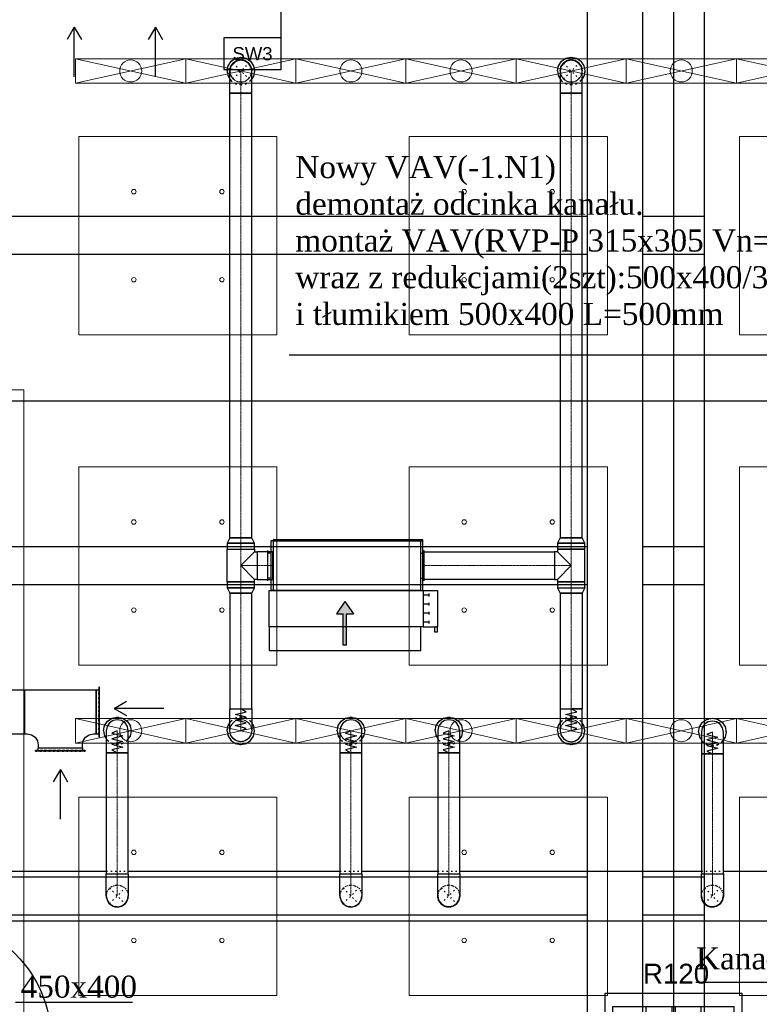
# Model space of a CAD drawing. Header units: centimetres. Extents: x -228435 to 46820, y -89367 to 152985.
# Tile 202 of 256: x -52476 to -45760, y 65520 to 74462. Entities that reach past the tile are written whole.
import ezdxf

# ---------------------------------------------------------------- set-up
doc = ezdxf.new("R2010")
doc.units = ezdxf.units.CM
doc.header["$LTSCALE"] = 50
for name, pattern in [('CADVENT_CENTERLINE', [9.9, 7.4, -1, 0.5, -1]), ('CADVENT_HIDDEN', [0.8, 0.25, -0.55]), ('Kondygnacja  -0_5$0$HIDDEN', [9.525, 6.35, -3.175]), ('Kondygnacja  -0_5$0$HIDDEN2', [4.7625, 3.175, -1.5875]), ('Osie rzutów$0$DASHDOT2', [12.7, 6.35, -3.175, 0, -3.175])]:
    doc.linetypes.add(name, pattern=pattern)
for name, color, linetype in [('01-103-Went PP_poziom-0_5$0$L_Nawiew', 250, 'Continuous'), ('bgde-nawiewDETAILS', 1, 'Continuous'), ('bgde-nawiewEXP', 250, 'Continuous'), ('bgde-nawiewHIDDEN', 250, 'Continuous'), ('bgde-wywiewEXP', 250, 'Continuous'), ('bgde-wywiewHIDDEN', 250, 'Continuous'), ('bgde-wywiewSOL', 5, 'Continuous'), ('bgde_AJ_strzałki', 7, 'Continuous'), ('IS_zmiany 2024', 3, 'Continuous'), ('Kondygnacja  -0_5$0$ARCH_INFO_ODPORNOŚĆ OGNIOWA', 8, 'Continuous'), ('Kondygnacja  -0_5$0$ARCH_INFO_OPISY_PRZEGRODY', 8, 'Continuous'), ('Kondygnacja  -0_5$0$ARCH_KONSTR_POWYŻEJ RZUTU', 8, 'Kondygnacja  -0_5$0$HIDDEN'), ('Kondygnacja  -0_5$0$ARCH_KONSTR_POWYŻEJ RZUTU_IST', 8, 'Kondygnacja  -0_5$0$HIDDEN2'), ('Kondygnacja  -0_5$0$ARCH_KONSTRUKCJA_NIEWIDOCZNA', 8, 'Continuous'), ('Kondygnacja  -0_5$0$ARCH_OKŁADZINA', 8, 'Continuous'), ('Kondygnacja  -0_5$0$ARCH_SŁUPY', 8, 'Continuous'), ('Osie rzutów$0$ARCH_INFO_OSIE_IST', 8, 'Osie rzutów$0$DASHDOT2'), ('Osie rzutów$0$ARCH_INFO_OSIE_OPISY_IST', 8, 'Continuous')]:
    doc.layers.add(name, color=color, linetype=linetype)
for name, color, linetype, lineweight in [('bgde-nawiewCEN', 7, 'Continuous', 13), ('bgde_nawiewnik', 11, 'Continuous', 5), ('Kondygnacja  -0_5$0$ARCH_WIDOK', 8, 'Continuous', 13), ('SU Lampy kwadratowe  -05$0$ARCH_SUFITY_PODWIESZANE', 8, 'Continuous', 9)]:
    doc.layers.add(name, color=color, linetype=linetype, lineweight=lineweight)
doc.styles.add('Kondygnacja  -0_5$0$Arial', font='ARIAL.TTF')
pattern_1 = [(45, (-1133.3117, -3177.9858), (-0.6735192, 0.6735192), [])]

# ---------------------------------------------------------------- blocks, each defined once
blk = doc.blocks.new('Osie rzutów')
at = {"layer": 'Osie rzutów$0$ARCH_INFO_OSIE_IST', "ltscale": 10}
for p, q in [((7460, 12510), (7460, 4623.26)), ((4436.04, 11600), (13655, 11600))]:
    blk.add_line(p, q, dxfattribs=at)
blk = doc.blocks.new('SU Lampy kwadratowe  -05$0$moduł sufitu')
at = {"layer": 'SU Lampy kwadratowe  -05$0$ARCH_SUFITY_PODWIESZANE'}
for points in [[(60, -60), (240, -60), (240, -240), (60, -240)], [(360, -60), (540, -60), (540, -240), (360, -240)], [(60, -360), (240, -360), (240, -540), (60, -540)], [(360, -360), (540, -360), (540, -540), (360, -540)]]:
    blk.add_lwpolyline(points, close=True, dxfattribs=at)
for centre in [(110, -110), (190, -110), (410, -110), (490, -110), (110, -190), (190, -190), (410, -190), (490, -190), (110, -410), (190, -410), (410, -410), (490, -410), (110, -490), (190, -490), (410, -490), (490, -490)]:
    blk.add_circle(centre, 2, dxfattribs=at)
blk = doc.blocks.new('SU Lampy kwadratowe  -05')
at = {"layer": 'SU Lampy kwadratowe  -05$0$ARCH_SUFITY_PODWIESZANE'}
for points in [[(6920, 11840), (7100, 11840), (7100, 11660), (6920, 11660)], [(7220, 11840), (7400, 11840), (7400, 11660), (7220, 11660)], [(7520, 11840), (7700, 11840), (7700, 11660), (7520, 11660)], [(6920, 11540), (7100, 11540), (7100, 11360), (6920, 11360)], [(7220, 11540), (7400, 11540), (7400, 11360), (7220, 11360)], [(6920, 11240), (7100, 11240), (7100, 11060), (6920, 11060)], [(7220, 11240), (7400, 11240), (7400, 11060), (7220, 11060)]]:
    blk.add_lwpolyline(points, close=True, dxfattribs=at)
for centre in [(6970, 11790), (7050, 11790), (7270, 11790), (7350, 11790), (6970, 11710), (7050, 11710), (7270, 11710), (7350, 11710), (6970, 11490), (7050, 11490), (7270, 11490), (7350, 11490), (6970, 11410), (7050, 11410), (7270, 11410), (7350, 11410), (6970, 11190), (7050, 11190), (7270, 11190), (7350, 11190), (6970, 11110), (7050, 11110), (7270, 11110), (7350, 11110)]:
    blk.add_circle(centre, 2, dxfattribs=at)
blk.add_blockref('SU Lampy kwadratowe  -05$0$moduł sufitu', (7460, 11600), dxfattribs=at)
blk = doc.blocks.new('Kondygnacja  -0_5$0$słup_prostokąt')
at = {"layer": 'Kondygnacja  -0_5$0$ARCH_SŁUPY', "lineweight": 40}
h = blk.add_hatch(dxfattribs=at)
h.set_pattern_fill('ANSI31', color=256, scale=0.3, style=0)
h.set_pattern_definition(pattern_1)
h.paths.add_polyline_path([(36, 34), (39, 34), (39, 84), (36, 84)])
h = blk.add_hatch(dxfattribs=at)
h.set_pattern_fill('ANSI31', color=256, scale=0.3, style=0)
h.set_pattern_definition(pattern_1)
h.paths.add_polyline_path([(89, 80), (89, 83), (39, 83), (39, 80)])
h = blk.add_hatch(dxfattribs=at)
h.set_pattern_fill('ANSI31', color=256, scale=0.3, style=0)
h.set_pattern_definition(pattern_1)
h.paths.add_polyline_path([(89, 34), (92, 34), (92, 84), (89, 84)])
h = blk.add_hatch(dxfattribs=at)
h.set_pattern_fill('ANSI31', color=256, scale=0.3, style=0)
h.set_pattern_definition(pattern_1)
h.paths.add_polyline_path([(89, 57.5), (89, 60.5), (39, 60.5), (39, 57.5)])
h = blk.add_hatch(dxfattribs=at)
h.set_pattern_fill('ANSI31', color=256, scale=0.3, style=0)
h.set_pattern_definition(pattern_1)
h.paths.add_polyline_path([(89, 35), (89, 38), (39, 38), (39, 35)])
at = {"layer": 'Kondygnacja  -0_5$0$ARCH_KONSTRUKCJA_NIEWIDOCZNA'}
blk.add_lwpolyline([(119, 109), (119, 9), (9, 9), (9, 109)], close=True, dxfattribs=at)
for points in [[(36, 109), (36, 84)], [(39, 109), (39, 84)], [(62.5, 109), (62.5, 83)], [(65.5, 109), (65.5, 83)], [(89, 109), (89, 84)], [(92, 109), (92, 84)], [(9, 83), (36, 83)], [(92, 83), (119, 83)], [(9, 80), (36, 80)], [(92, 80), (119, 80)], [(9, 60.5), (36, 60.5)], [(9, 57.5), (36, 57.5)], [(92, 60.5), (119, 60.5)], [(92, 57.5), (119, 57.5)], [(9, 38), (36, 38)], [(92, 38), (119, 38)], [(9, 35), (36, 35)], [(36, 34), (36, 9)], [(39, 34), (39, 9)], [(62.5, 35), (62.5, 9)], [(65.49, 35), (65.49, 9)], [(89, 34), (89, 9)], [(92, 35), (119, 35)], [(92, 34), (92, 9)]]:
    blk.add_lwpolyline(points, dxfattribs=at)
at = {"layer": 'Kondygnacja  -0_5$0$ARCH_OKŁADZINA'}
blk.add_lwpolyline([(2, 121), (126, 121), (126, -3), (2, -3)], close=True, dxfattribs=at)
at = {"layer": 'Kondygnacja  -0_5$0$ARCH_SŁUPY', "lineweight": 40}
for p, q in [((39, 60.5), (89, 60.5)), ((89, 57.5), (39, 57.5))]:
    blk.add_line(p, q, dxfattribs=at)
at = {"layer": 'Kondygnacja  -0_5$0$ARCH_SŁUPY', "lineweight": 30, "const_width": 3}
blk.add_lwpolyline([(2, 94.5), (126, 94.5), (126, 23.5), (2, 23.5)], close=True, dxfattribs=at)
at = {"layer": 'Kondygnacja  -0_5$0$ARCH_SŁUPY', "lineweight": 40}
for points in [[(36, 84), (39, 84), (39, 34), (36, 34)], [(89, 84), (92, 84), (92, 34), (89, 34)]]:
    blk.add_lwpolyline(points, close=True, dxfattribs=at)
for points in [[(89, 83), (39, 83)], [(39, 80), (89, 80)], [(89, 38), (39, 38)], [(39, 35), (89, 35)]]:
    blk.add_lwpolyline(points, dxfattribs=at)
blk = doc.blocks.new('Kondygnacja  -0_5$0$konstrukcja istniejąca -0.5')
at = {"layer": 'Kondygnacja  -0_5$0$ARCH_KONSTR_POWYŻEJ RZUTU_IST', "ltscale": 10}
blk.add_line((7432, 12175), (7432, 11025), dxfattribs=at)
for points in [[(7382, 11025), (7382, 12175)], [(7488, 12175), (7488, 11025)], [(7382, 11732.89), (6338.46, 11732.89), (6338.46, 11767.89), (7382, 11767.89)], [(7432, 11767.89), (7488, 11767.89)], [(7488, 11732.89), (7432, 11732.89)], [(7382, 11432.89), (6338.46, 11432.89), (6338.46, 11467.89), (7382, 11467.89)], [(7432, 11467.89), (7488, 11467.89)], [(7488, 11432.89), (7432, 11432.89)], [(7382, 11132.89), (6338.46, 11132.89), (6338.46, 11167.89), (7382, 11167.89)], [(7432, 11167.89), (7488, 11167.89)], [(7488, 11132.89), (7432, 11132.89)]]:
    blk.add_lwpolyline(points, dxfattribs=at)
blk = doc.blocks.new('A$C066D7839')
at = {"layer": 'bgde_nawiewnik'}
for p, q in [((-50, -11.15), (-50, 11.15)), ((-50, 11.15), (50, 11.15)), ((-50, -11.15), (50, 11.15)), ((50, -11.15), (-50, 11.15)), ((50, 11.15), (50, -11.15)), ((50, -11.15), (-50, -11.15))]:
    blk.add_line(p, q, dxfattribs=at)
blk.add_circle((0, 0), 10, dxfattribs=at)
blk = doc.blocks.new('A$C5B3E7367')
at = {"layer": '01-103-Went PP_poziom-0_5$0$L_Nawiew'}
h = blk.add_hatch(color=256, dxfattribs=at)
h.paths.add_polyline_path([(215, 704), (215, 674), (331.7, 674), (331.7, 612.1), (445.9, 689), (331.7, 765.9), (331.7, 704)])
h.paths.add_polyline_path([(48.3, 704), (48.3, 674), (215, 674), (215, 704)])
for p, q in [((215, 1525), (165, 1525)), ((165, 1525), (165, 1505)), ((215, 1400), (215, 1530)), ((545, 1530), (215, 1530)), ((215, 1530), (215, 1515)), ((545, 1400), (545, 1530)), ((165, 1505), (215, 1505)), ((243.8, 1452), (268.8, 1452)), ((256.2, 1452), (256.2, 1400)), ((326.2, 1452), (351.2, 1452)), ((338.8, 1452), (338.8, 1400)), ((408.8, 1452), (433.8, 1452)), ((421.2, 1452), (421.2, 1400)), ((491.2, 1452), (516.2, 1452)), ((503.8, 1452), (503.8, 1400)), ((0, 1378), (215, 1378)), ((0, 0), (0, 1378)), ((545, 1400), (215, 1400)), ((215, 1400), (215, 1378)), ((215, 1378), (215, 0)), ((545, 0), (545, 1400)), ((445.9, 689), (331.7, 765.9)), ((331.7, 704), (331.7, 765.9)), ((48.3, 704), (331.7, 704)), ((48.3, 704), (48.3, 674)), ((48.3, 674), (331.7, 674)), ((445.9, 689), (331.7, 612.1)), ((331.7, 612.1), (331.7, 674)), ((215, 0), (0, 0)), ((215, 0), (545, 0))]:
    blk.add_line(p, q, dxfattribs=at)
blk = doc.blocks.new('A$C53CA46B8')
at = {"layer": 'bgde-wywiewSOL'}
for p, q in [((200.4, 481.1), (-249.6, 481.1)), ((-249.6, 481.1), (-249.6, -878.9)), ((112.9, 511.1), (-162.1, 511.1)), ((-137.1, 481.1), (-137.1, 511.1)), ((87.9, 481.1), (87.9, 511.1)), ((200.4, 481.1), (200.4, -878.9)), ((200.4, -878.9), (-249.6, -878.9)), ((-137.1, -878.9), (-137.1, -908.9)), ((87.9, -878.9), (87.9, -908.9)), ((112.9, -908.9), (-162.1, -908.9))]:
    blk.add_line(p, q, dxfattribs=at)
at = {"layer": '01-103-Went PP_poziom-0_5$0$L_Nawiew'}
blk.add_blockref('A$C5B3E7367', (-794.6, -893.9), dxfattribs=at)
blk = doc.blocks.new('strzałki2')
at = {"layer": 'bgde_AJ_strzałki'}
for p, q in [((0, 686.6), (-64.9, 574.6, 1393)), ((0, 236.6), (0, 686.6)), ((0, 686.6), (64.9, 574.6, 1393))]:
    blk.add_line(p, q, dxfattribs=at)

msp = doc.modelspace()

# ---------------------------------------------------------------- linework, layer by layer
at = {"layer": 'bgde-nawiewCEN', "linetype": 'CADVENT_CENTERLINE', "ltscale": 0.06}
for p, q in [((-50468.407, 73796.017), (-50468.407, 73996.017)), ((-47468.407, 73796.017), (-47468.407, 73996.017)), ((-50468.407, 69755.022), (-50468.407, 73796.017)), ((-47468.407, 69755.022), (-47468.407, 73796.017)), ((-50468.407, 69652.022), (-50468.407, 69755.022)), ((-47468.407, 69652.022), (-47468.407, 69755.022)), ((-50468.407, 69652.022), (-50468.407, 69504.022)), ((-47468.407, 69652.022), (-47468.407, 69504.022)), ((-50468.407, 69504.022), (-50468.407, 69356.022)), ((-50318.407, 69504.022), (-50468.407, 69504.022)), ((-50318.407, 69504.022), (-50178.407, 69504.022)), ((-50174.407, 69504.022), (-50178.407, 69504.022)), ((-48814.407, 69504.022), (-48810.407, 69504.022)), ((-47618.407, 69504.022), (-48810.407, 69504.022)), ((-47618.407, 69504.022), (-47468.407, 69504.022)), ((-47468.407, 69504.022), (-47468.407, 69356.022)), ((-50468.407, 69356.022), (-50468.407, 69253.022)), ((-47468.407, 69356.022), (-47468.407, 69253.022)), ((-50468.407, 69253.022), (-50468.407, 68203.935)), ((-47468.407, 69253.022), (-47468.407, 68203.935)), ((-50468.407, 68203.935), (-50468.407, 68185.239)), ((-50468.407, 68185.239), (-50468.407, 68134.128)), ((-47468.407, 68203.935), (-47468.407, 68185.239)), ((-47468.407, 68185.239), (-47468.407, 68134.128)), ((-50468.407, 68134.128), (-50468.407, 68106.335)), ((-50468.407, 68106.335), (-50468.407, 68082.809)), ((-50468.407, 68082.809), (-50468.407, 68063.194)), ((-50468.407, 68063.194), (-50468.407, 68047.135)), ((-47468.407, 68134.128), (-47468.407, 68106.335)), ((-47468.407, 68106.335), (-47468.407, 68082.809)), ((-47468.407, 68082.809), (-47468.407, 68063.194)), ((-47468.407, 68063.194), (-47468.407, 68047.135)), ((-51590.031, 68003.485), (-51590.031, 68003.959)), ((-51590.031, 68002.359), (-51590.031, 68003.485)), ((-51590.031, 68000.166), (-51590.031, 68002.359)), ((-51590.031, 67996.552), (-51590.031, 68000.166)), ((-51590.031, 67991.159), (-51590.031, 67996.552)), ((-51590.031, 67983.633), (-51590.031, 67991.159)), ((-51590.031, 67973.618), (-51590.031, 67983.633)), ((-51590.031, 67960.759), (-51590.031, 67973.618)), ((-51590.031, 67944.7), (-51590.031, 67960.759)), ((-50468.407, 68047.135), (-50468.407, 68034.276)), ((-50468.407, 68034.276), (-50468.407, 68024.261)), ((-50468.407, 68024.261), (-50468.407, 68016.735)), ((-50468.407, 68016.735), (-50468.407, 68011.342)), ((-50468.407, 68011.342), (-50468.407, 68007.728)), ((-50468.407, 68007.728), (-50468.407, 68005.535)), ((-50468.407, 68005.535), (-50468.407, 68004.409)), ((-50468.407, 68004.409), (-50468.407, 68003.935)), ((-49468.407, 68003.485), (-49468.407, 68003.959)), ((-49468.407, 68002.359), (-49468.407, 68003.485)), ((-49468.407, 68000.166), (-49468.407, 68002.359)), ((-49468.407, 67996.552), (-49468.407, 68000.166)), ((-49468.407, 67991.159), (-49468.407, 67996.552)), ((-49468.407, 67983.633), (-49468.407, 67991.159)), ((-49468.407, 67973.618), (-49468.407, 67983.633)), ((-49468.407, 67960.759), (-49468.407, 67973.618)), ((-49468.407, 67944.7), (-49468.407, 67960.759)), ((-48579.651, 68003.485), (-48579.651, 68003.959)), ((-48579.651, 68002.359), (-48579.651, 68003.485)), ((-48579.651, 68000.166), (-48579.651, 68002.359)), ((-48579.651, 67996.552), (-48579.651, 68000.166)), ((-48579.651, 67991.159), (-48579.651, 67996.552)), ((-48579.651, 67983.633), (-48579.651, 67991.159)), ((-48579.651, 67973.618), (-48579.651, 67983.633)), ((-48579.651, 67960.759), (-48579.651, 67973.618)), ((-48579.651, 67944.7), (-48579.651, 67960.759)), ((-47468.407, 68047.135), (-47468.407, 68034.276)), ((-47468.407, 68034.276), (-47468.407, 68024.261)), ((-47468.407, 68024.261), (-47468.407, 68016.735)), ((-47468.407, 68016.735), (-47468.407, 68011.342)), ((-47468.407, 68011.342), (-47468.407, 68007.728)), ((-47468.407, 68007.728), (-47468.407, 68005.535)), ((-47468.407, 68005.535), (-47468.407, 68004.409)), ((-47468.407, 68004.409), (-47468.407, 68003.935)), ((-46186.383, 67992.045), (-46186.383, 67992.518)), ((-46186.383, 67990.923), (-46186.383, 67992.045)), ((-46186.383, 67988.737), (-46186.383, 67990.923)), ((-46186.383, 67985.134), (-46186.383, 67988.737)), ((-46186.383, 67979.758), (-46186.383, 67985.134)), ((-46186.383, 67972.256), (-46186.383, 67979.758)), ((-46186.383, 67962.273), (-46186.383, 67972.256)), ((-46186.383, 67949.454), (-46186.383, 67962.273)), ((-51590.031, 67925.085), (-51590.031, 67944.7)), ((-51590.031, 67901.559), (-51590.031, 67925.085)), ((-51590.031, 67873.766), (-51590.031, 67901.559)), ((-51590.031, 67822.655), (-51590.031, 67873.766)), ((-49468.407, 67925.085), (-49468.407, 67944.7)), ((-49468.407, 67901.559), (-49468.407, 67925.085)), ((-49468.407, 67873.766), (-49468.407, 67901.559)), ((-49468.407, 67822.655), (-49468.407, 67873.766)), ((-48579.651, 67925.085), (-48579.651, 67944.7)), ((-48579.651, 67901.559), (-48579.651, 67925.085)), ((-48579.651, 67873.766), (-48579.651, 67901.559)), ((-48579.651, 67822.655), (-48579.651, 67873.766)), ((-46186.383, 67933.446), (-46186.383, 67949.454)), ((-46186.383, 67913.893), (-46186.383, 67933.446)), ((-46186.383, 67890.441), (-46186.383, 67913.893)), ((-46186.383, 67862.736), (-46186.383, 67890.441)), ((-51590.031, 67803.959), (-51590.031, 67822.655)), ((-51590.031, 67803.959), (-51590.031, 66703.992)), ((-49468.407, 67803.959), (-49468.407, 67822.655)), ((-49468.407, 67803.959), (-49468.407, 66703.992)), ((-48579.651, 67803.959), (-48579.651, 67822.655)), ((-48579.651, 67803.959), (-48579.651, 66703.992)), ((-46186.383, 67811.786), (-46186.383, 67862.736)), ((-46186.383, 67793.149), (-46186.383, 67811.786)), ((-46186.383, 67793.149), (-46186.383, 66703.992)), ((-51590.031, 66703.992), (-51590.031, 66503.992)), ((-49468.407, 66703.992), (-49468.407, 66503.992)), ((-48579.651, 66703.992), (-48579.651, 66503.992)), ((-46186.383, 66703.992), (-46186.383, 66503.992))]:
    msp.add_line(p, q, dxfattribs=at)
at = {"layer": 'bgde-nawiewDETAILS', "linetype": 'CADVENT_HIDDEN'}
for p, q in [((-50539.118, 73925.307), (-50397.697, 74066.728)), ((-50539.118, 74066.728), (-50397.697, 73925.307)), ((-47539.118, 73925.307), (-47397.697, 74066.728)), ((-47539.118, 74066.728), (-47397.697, 73925.307)), ((-51660.742, 66433.282), (-51519.321, 66574.703)), ((-51660.742, 66574.703), (-51519.321, 66433.282)), ((-49539.118, 66433.282), (-49397.697, 66574.703)), ((-49539.118, 66574.703), (-49397.697, 66433.282)), ((-48650.362, 66433.282), (-48508.94, 66574.703)), ((-48650.362, 66574.703), (-48508.94, 66433.282)), ((-46257.094, 66433.282), (-46115.673, 66574.703)), ((-46257.094, 66574.703), (-46115.673, 66433.282))]:
    msp.add_line(p, q, dxfattribs=at)
at = {"layer": 'bgde-nawiewEXP', "linetype": 'Continuous'}
for points in [[(-50593.407, 73996.017), (-50583.892, 74043.853), (-50556.796, 74084.406), (-50516.243, 74111.502), (-50468.407, 74121.017), (-50420.572, 74111.502), (-50380.019, 74084.406), (-50352.922, 74043.853), (-50343.407, 73996.017), (-50352.922, 73948.182), (-50368.407, 73925.007)], [(-50568.407, 69755.023), (-50368.407, 69755.023), (-50368.407, 73796.017), (-50568.407, 73796.017), (-50568.407, 73996.017), (-50560.795, 74034.286), (-50539.118, 74066.728), (-50506.676, 74088.405), (-50468.407, 74096.017), (-50430.139, 74088.405), (-50397.697, 74066.728), (-50376.019, 74034.286), (-50368.407, 73996.017), (-50376.019, 74034.286), (-50397.697, 74066.728), (-50430.139, 74088.405), (-50468.407, 74096.017), (-50506.676, 74088.405), (-50539.118, 74066.728), (-50560.795, 74034.286), (-50568.407, 73996.017)], [(-47593.407, 73996.017), (-47583.892, 74043.853), (-47556.796, 74084.406), (-47516.243, 74111.502), (-47468.407, 74121.017), (-47420.572, 74111.502), (-47380.019, 74084.406), (-47352.922, 74043.853), (-47343.407, 73996.017), (-47352.922, 73948.182), (-47368.407, 73925.007)], [(-47568.407, 73996.017), (-47560.795, 74034.286), (-47539.118, 74066.728), (-47506.676, 74088.405), (-47468.407, 74096.017), (-47430.139, 74088.405), (-47397.697, 74066.728), (-47376.019, 74034.286), (-47368.407, 73996.017)], [(-50593.407, 73996.017), (-50583.892, 73948.182), (-50568.407, 73925.007)], [(-50568.407, 69755.023), (-50568.407, 73796.017), (-50368.407, 73796.017), (-50368.407, 73996.017)], [(-47593.407, 73996.017), (-47583.892, 73948.182), (-47568.407, 73925.007)], [(-50593.407, 69356.022), (-50593.407, 69652.022), (-50343.407, 69652.022), (-50343.407, 69629.022)], [(-50593.407, 69356.022), (-50343.407, 69356.022), (-50343.407, 69379.022), (-50468.407, 69504.022), (-50343.407, 69629.022), (-50318.407, 69629.022), (-50318.407, 69379.022), (-50343.407, 69379.022)], [(-50178.407, 69379.022), (-50178.407, 69629.022), (-50174.407, 69629.022)], [(-48814.407, 69379.022), (-48810.407, 69379.022), (-48810.407, 69629.022), (-48814.407, 69629.022)], [(-47593.407, 69379.022), (-47468.407, 69504.022), (-47593.407, 69629.022)], [(-50178.407, 69379.022), (-50174.407, 69379.022)], [(-47593.407, 69301.179), (-47568.407, 69253.022), (-47568.407, 68003.935), (-47560.795, 67965.667), (-47539.118, 67933.224), (-47506.676, 67911.547), (-47468.407, 67903.935), (-47430.139, 67911.547), (-47397.697, 67933.224), (-47376.019, 67965.667), (-47368.407, 68003.935), (-47368.407, 68203.935), (-47376.019, 68203.935), (-47376.019, 68203.935), (-47430.139, 68203.935)], [(-47593.407, 69301.179), (-47343.407, 69301.179), (-47368.407, 69253.022), (-47368.407, 69253.022), (-47568.407, 69253.022), (-47568.407, 69253.022), (-47368.407, 69253.022), (-47368.407, 68203.935), (-47376.019, 68203.935)], [(-47568.407, 68203.935), (-47368.407, 68203.935)], [(-47568.407, 68203.935), (-47430.139, 68203.935)], [(-47430.139, 68203.935), (-47468.407, 68203.935)], [(-47430.139, 68203.935), (-47397.697, 68203.935)], [(-51715.031, 68003.959), (-51705.516, 68051.794), (-51678.42, 68092.347), (-51637.867, 68119.444), (-51590.031, 68128.959), (-51542.196, 68119.444), (-51501.643, 68092.347), (-51474.546, 68051.794), (-51465.031, 68003.959), (-51474.546, 67956.123), (-51490.031, 67932.949)], [(-50593.407, 68003.935), (-50583.892, 67956.1), (-50556.796, 67915.547), (-50516.243, 67888.45), (-50468.407, 67878.935), (-50420.572, 67888.45), (-50380.019, 67915.547), (-50352.922, 67956.1), (-50343.407, 68003.935), (-50352.922, 68051.77), (-50368.407, 68074.945)], [(-50593.407, 68003.935), (-50583.892, 68051.77), (-50568.407, 68074.945)], [(-49593.407, 68003.959), (-49583.892, 68051.794), (-49556.796, 68092.347), (-49516.243, 68119.444), (-49468.407, 68128.959), (-49420.572, 68119.444), (-49380.019, 68092.347), (-49352.922, 68051.794), (-49343.407, 68003.959), (-49352.922, 67956.123), (-49368.407, 67932.949)], [(-48704.651, 68003.959), (-48695.136, 68051.794), (-48668.039, 68092.347), (-48627.486, 68119.444), (-48579.651, 68128.959), (-48531.816, 68119.444), (-48491.263, 68092.347), (-48464.166, 68051.794), (-48454.651, 68003.959), (-48464.166, 67956.123), (-48479.651, 67932.949)], [(-47593.407, 68003.935), (-47583.892, 67956.1), (-47556.796, 67915.547), (-47516.243, 67888.45), (-47468.407, 67878.935), (-47420.572, 67888.45), (-47380.019, 67915.547), (-47352.922, 67956.1), (-47343.407, 68003.935), (-47352.922, 68051.77), (-47368.407, 68074.945)], [(-47593.407, 68003.935), (-47583.892, 68051.77), (-47568.407, 68074.945)], [(-46311.383, 67992.518), (-46301.868, 68040.353), (-46274.772, 68080.906), (-46234.219, 68108.003), (-46186.383, 68117.518), (-46138.548, 68108.003), (-46097.995, 68080.906), (-46070.898, 68040.353), (-46061.383, 67992.518), (-46070.898, 67944.683), (-46086.383, 67921.508)], [(-51715.031, 68003.959), (-51705.516, 67956.123), (-51690.031, 67932.949)], [(-49593.407, 68003.959), (-49583.892, 67956.123), (-49568.407, 67932.949)], [(-48704.651, 68003.959), (-48695.136, 67956.123), (-48679.651, 67932.949)], [(-46311.383, 67992.518), (-46301.868, 67944.683), (-46286.383, 67921.508)], [(-51690.031, 66503.992), (-51690.031, 66703.992), (-51490.031, 66703.992), (-51490.031, 67803.959), (-51690.031, 67803.959), (-51690.031, 66703.992), (-51490.031, 66703.992), (-51490.031, 66503.992), (-51493.197, 66488.08)], [(-49568.407, 66503.992), (-49568.407, 66703.992), (-49368.407, 66703.992), (-49368.407, 67803.959), (-49568.407, 67803.959), (-49568.407, 66703.992), (-49368.407, 66703.992), (-49368.407, 66503.992), (-49371.729, 66487.292)], [(-52848.662, 66278.992), (-52848.662, 66728.992), (-51690.031, 66728.992)], [(-52848.662, 66278.992), (-42183.356, 66278.992), (-42183.356, 66728.992), (-41783.356, 66603.992), (-41783.356, 66503.992), (-42183.356, 66728.992), (-43368.407, 66728.992)], [(-51490.031, 66728.992), (-49568.407, 66728.992)], [(-49368.407, 66728.992), (-48679.651, 66728.992)], [(-48479.651, 66728.992), (-46286.383, 66728.992)], [(-46086.383, 66728.992), (-44568.407, 66728.992)], [(-51690.031, 66503.992), (-51682.419, 66465.724), (-51674.887, 66454.451)], [(-51690.031, 66503.992), (-51682.419, 66465.724), (-51660.742, 66433.282), (-51669.756, 66446.772)], [(-51688.397, 66485.99), (-51688.19, 66499.546)], [(-51688.397, 66485.99), (-51674.02, 66449.717), (-51662.725, 66438.07)], [(-51519.321, 66433.282), (-51497.643, 66465.724), (-51490.031, 66503.992)], [(-51519.321, 66433.282), (-51497.643, 66465.724), (-51494.998, 66479.021)], [(-51517.479, 66437.728), (-51507.746, 66447.167), (-51492.264, 66482.982), (-51492.015, 66499.204)], [(-49568.407, 66503.992), (-49560.795, 66465.724), (-49553.674, 66455.067)], [(-49568.407, 66503.992), (-49560.795, 66465.724), (-49539.118, 66433.282), (-49548.578, 66447.44)], [(-49566.929, 66486.861), (-49566.619, 66499.675)], [(-49566.929, 66486.861), (-49552.874, 66450.463), (-49541.128, 66438.135)], [(-49397.697, 66433.282), (-49376.019, 66465.724), (-49368.407, 66503.992)], [(-49397.697, 66433.282), (-49376.019, 66465.724), (-49373.519, 66478.295)], [(-49395.908, 66437.599), (-49386.628, 66446.44), (-49370.829, 66482.117), (-49370.418, 66499.139)], [(-48679.651, 66503.992), (-48672.039, 66465.724), (-48664.509, 66454.454)], [(-48678.018, 66485.994), (-48677.809, 66499.547)], [(-48678.018, 66485.994), (-48663.643, 66449.721), (-48652.345, 66438.07)], [(-48659.378, 66446.775), (-48650.362, 66433.282), (-48617.919, 66411.604), (-48604.626, 66408.96)], [(-48522.434, 66424.266), (-48508.94, 66433.282), (-48487.263, 66465.724), (-48484.619, 66479.018)], [(-48507.099, 66437.727), (-48497.368, 66447.163), (-48481.884, 66482.977), (-48481.635, 66499.204)], [(-48482.817, 66488.076), (-48479.651, 66503.992)], [(-46286.383, 66503.992), (-46278.771, 66465.724), (-46271.695, 66455.133)], [(-46284.921, 66486.956), (-46284.601, 66499.69)], [(-46284.921, 66486.956), (-46270.901, 66450.544), (-46259.107, 66438.141)], [(-46266.603, 66447.513), (-46257.094, 66433.282), (-46224.652, 66411.604), (-46212.159, 66409.119)], [(-46129.904, 66423.773), (-46115.673, 66433.282), (-46093.995, 66465.724), (-46091.51, 66478.217)], [(-46113.89, 66437.584), (-46104.66, 66446.362), (-46088.826, 66482.023), (-46088.396, 66499.133)], [(-46089.722, 66487.205), (-46086.383, 66503.992)], [(-51660.742, 66433.282), (-51628.3, 66411.604), (-51615.002, 66408.959)], [(-51660.742, 66433.282), (-51628.3, 66411.604), (-51590.031, 66403.992), (-51605.944, 66407.158)], [(-51656.296, 66431.44), (-51646.857, 66421.707), (-51611.042, 66406.225), (-51594.82, 66405.976)], [(-51590.031, 66403.992), (-51551.763, 66411.604), (-51519.321, 66433.282), (-51532.811, 66424.268)], [(-51590.031, 66403.992), (-51551.763, 66411.604), (-51540.49, 66419.137)], [(-51585.585, 66405.834), (-51572.029, 66405.626), (-51535.756, 66420.003), (-51524.109, 66431.298)], [(-49539.118, 66433.282), (-49506.676, 66411.604), (-49468.407, 66403.992), (-49485.108, 66407.314)], [(-49539.118, 66433.282), (-49506.676, 66411.604), (-49494.105, 66409.104)], [(-49534.801, 66431.493), (-49525.959, 66422.214), (-49490.283, 66406.414), (-49473.26, 66406.003)], [(-49468.407, 66403.992), (-49430.139, 66411.604), (-49397.697, 66433.282), (-49411.855, 66423.822)], [(-49468.407, 66403.992), (-49430.139, 66411.604), (-49419.482, 66418.725)], [(-49464.09, 66405.781), (-49451.276, 66405.471), (-49414.878, 66419.526), (-49402.55, 66431.271)], [(-48645.916, 66431.44), (-48636.48, 66421.71), (-48600.666, 66406.225), (-48584.44, 66405.976)], [(-48595.567, 66407.158), (-48579.651, 66403.992), (-48541.383, 66411.604), (-48530.113, 66419.135)], [(-48575.205, 66405.834), (-48561.653, 66405.625), (-48525.379, 66420.001), (-48513.729, 66431.298)], [(-46252.791, 66431.499), (-46244.014, 66422.269), (-46208.353, 66406.435), (-46191.242, 66406.005)], [(-46203.17, 66407.331), (-46186.383, 66403.992), (-46148.115, 66411.604), (-46137.524, 66418.681)], [(-46182.081, 66405.775), (-46169.347, 66405.454), (-46132.935, 66419.475), (-46120.532, 66431.269)]]:
    msp.add_lwpolyline(points, dxfattribs=at)
for points in [[(-47568.407, 73796.017), (-47368.407, 73796.017), (-47368.407, 73996.017), (-47376.019, 74034.286), (-47397.697, 74066.728), (-47430.139, 74088.405), (-47468.407, 74096.017), (-47506.676, 74088.405), (-47539.118, 74066.728), (-47560.795, 74034.286), (-47568.407, 73996.017), (-47568.407, 73835.035)], [(-47568.407, 69755.023), (-47368.407, 69755.023), (-47368.407, 73796.017), (-47568.407, 73796.017)], [(-50593.407, 69706.865), (-50343.407, 69706.865), (-50368.407, 69755.022), (-50568.407, 69755.022)], [(-47593.407, 69706.865), (-47343.407, 69706.865), (-47368.407, 69755.022), (-47568.407, 69755.022)], [(-50593.407, 69652.023), (-50343.407, 69652.023), (-50343.407, 69706.865), (-50593.407, 69706.865)], [(-50174.407, 69729.022), (-48814.407, 69729.022), (-48814.407, 69739.022), (-50174.407, 69739.022)], [(-50174.407, 69278.004), (-48814.407, 69278.004), (-48814.407, 69729.022), (-50174.407, 69729.022)], [(-47593.407, 69652.023), (-47343.407, 69652.023), (-47343.407, 69706.865), (-47593.407, 69706.865)], [(-50318.407, 69379.022), (-50178.407, 69379.022), (-50178.407, 69629.022), (-50318.407, 69629.022), (-50318.407, 69388.537)], [(-48810.407, 69379.022), (-48810.407, 69629.022), (-47618.407, 69629.022), (-47618.407, 69379.022)], [(-47618.407, 69379.022), (-47593.407, 69379.022), (-47593.407, 69356.022), (-47343.407, 69356.022), (-47343.407, 69652.022), (-47593.407, 69652.022), (-47593.407, 69629.022), (-47618.407, 69629.022), (-47618.407, 69388.537)], [(-50593.407, 69301.18), (-50343.407, 69301.18), (-50343.407, 69356.022), (-50593.407, 69356.022)], [(-47593.407, 69301.18), (-47343.407, 69301.18), (-47343.407, 69356.022), (-47593.407, 69356.022)], [(-50593.407, 69301.179), (-50568.407, 69253.022), (-50368.407, 69253.022), (-50343.407, 69301.179), (-50583.892, 69301.179)], [(-50568.407, 68203.935), (-50368.407, 68203.935), (-50368.407, 69253.022), (-50568.407, 69253.022)], [(-50568.407, 68004.409), (-50568.407, 68203.935), (-50368.407, 68203.935), (-50368.407, 68003.935), (-50376.019, 67965.667), (-50397.697, 67933.224), (-50430.139, 67911.547), (-50468.407, 67903.935), (-50506.676, 67911.547), (-50539.118, 67933.224), (-50560.795, 67965.667), (-50568.407, 68003.935)], [(-51690.031, 67803.959), (-51490.031, 67803.959), (-51490.031, 68003.959), (-51497.643, 68042.227), (-51519.321, 68074.67), (-51551.763, 68096.347), (-51590.031, 68103.959), (-51628.3, 68096.347), (-51660.742, 68074.67), (-51682.419, 68042.227), (-51690.031, 68003.959), (-51690.031, 67822.655)], [(-49568.407, 67996.552), (-49568.407, 67803.959), (-49368.407, 67803.959), (-49368.407, 68003.959), (-49376.019, 68042.227), (-49397.697, 68074.67), (-49430.139, 68096.347), (-49468.407, 68103.959), (-49506.676, 68096.347), (-49539.118, 68074.67), (-49560.795, 68042.227), (-49568.407, 68003.959), (-49568.407, 68000.166)], [(-48679.651, 67803.959), (-48479.651, 67803.959), (-48479.651, 68003.959), (-48487.263, 68042.227), (-48508.94, 68074.67), (-48541.383, 68096.347), (-48579.651, 68103.959), (-48617.919, 68096.347), (-48650.362, 68074.67), (-48672.039, 68042.227), (-48679.651, 68003.959), (-48679.651, 67822.655)], [(-46286.383, 67862.736), (-46286.383, 67793.149), (-46086.383, 67793.149), (-46086.383, 67992.518), (-46093.995, 68030.786), (-46115.673, 68063.229), (-46148.115, 68084.906), (-46186.383, 68092.518), (-46224.652, 68084.906), (-46257.094, 68063.229), (-46278.771, 68030.786), (-46286.383, 67992.518), (-46286.383, 67890.441)], [(-48679.651, 66703.992), (-48479.651, 66703.992), (-48479.651, 67803.959), (-48679.651, 67803.959)], [(-46286.383, 66703.992), (-46086.383, 66703.992), (-46086.383, 67793.149), (-46286.383, 67793.149)], [(-48679.651, 66503.992), (-48679.651, 66703.992), (-48479.651, 66703.992), (-48479.651, 66503.992), (-48487.263, 66465.724), (-48508.94, 66433.282), (-48541.383, 66411.604), (-48579.651, 66403.992), (-48617.919, 66411.604), (-48650.362, 66433.282), (-48672.039, 66465.724)], [(-46286.383, 66503.992), (-46286.383, 66703.992), (-46086.383, 66703.992), (-46086.383, 66503.992), (-46093.995, 66465.724), (-46115.673, 66433.282), (-46148.115, 66411.604), (-46186.383, 66403.992), (-46224.652, 66411.604), (-46257.094, 66433.282), (-46278.771, 66465.724)]]:
    msp.add_lwpolyline(points, close=True, dxfattribs=at)
at = {"layer": 'bgde-nawiewEXP'}
for points in [[(-50468.407, 68003.935), (-50418.407, 68025.233), (-50518.407, 68050.595), (-50418.407, 68075.815), (-50518.407, 68101.1), (-50418.407, 68126.635), (-50518.407, 68151.994), (-50418.407, 68177.453), (-50468.407, 68203.935)], [(-47468.407, 68003.935), (-47418.407, 68025.233), (-47518.407, 68050.595), (-47418.407, 68075.815), (-47518.407, 68101.1), (-47418.407, 68126.635), (-47518.407, 68151.994), (-47418.407, 68177.453), (-47468.407, 68203.935)], [(-51590.031, 68003.959), (-51640.031, 67982.661), (-51540.031, 67957.299), (-51640.031, 67932.079), (-51540.031, 67906.794), (-51640.031, 67881.259), (-51540.031, 67855.9), (-51640.031, 67830.441), (-51590.031, 67803.959)], [(-49468.407, 68003.959), (-49518.407, 67982.661), (-49418.407, 67957.299), (-49518.407, 67932.079), (-49418.407, 67906.794), (-49518.407, 67881.259), (-49418.407, 67855.9), (-49518.407, 67830.441), (-49468.407, 67803.959)], [(-48579.651, 68003.959), (-48629.651, 67982.661), (-48529.651, 67957.299), (-48629.651, 67932.079), (-48529.651, 67906.794), (-48629.651, 67881.259), (-48529.651, 67855.9), (-48629.651, 67830.441), (-48579.651, 67803.959)], [(-46186.383, 67992.518), (-46236.383, 67971.287), (-46136.383, 67946.006), (-46236.383, 67920.865), (-46136.383, 67895.66), (-46236.383, 67870.205), (-46136.383, 67844.926), (-46236.383, 67819.548), (-46186.383, 67793.149)]]:
    msp.add_lwpolyline(points, dxfattribs=at)
at = {"layer": 'bgde-nawiewHIDDEN', "linetype": 'CADVENT_HIDDEN'}
for points in [[(-50593.407, 73996.017), (-50583.892, 74043.853), (-50556.796, 74084.406), (-50516.243, 74111.502), (-50468.407, 74121.017), (-50420.572, 74111.502), (-50380.019, 74084.406), (-50352.922, 74043.853), (-50343.407, 73996.017), (-50352.922, 73948.182), (-50380.019, 73907.629), (-50420.572, 73880.532), (-50468.407, 73871.017), (-50516.243, 73880.532), (-50556.796, 73907.629), (-50516.243, 73880.532), (-50468.407, 73871.017), (-50420.572, 73880.532), (-50380.019, 73907.629), (-50368.407, 73925.007)], [(-47593.407, 73996.017), (-47583.892, 74043.853), (-47556.796, 74084.406), (-47516.243, 74111.502), (-47468.407, 74121.017), (-47420.572, 74111.502), (-47380.019, 74084.406), (-47352.922, 74043.853), (-47343.407, 73996.017), (-47352.922, 73948.182), (-47380.019, 73907.629), (-47420.572, 73880.532), (-47468.407, 73871.017), (-47516.243, 73880.532), (-47556.796, 73907.629), (-47516.243, 73880.532), (-47468.407, 73871.017), (-47420.572, 73880.532), (-47380.019, 73907.629), (-47368.407, 73925.007)], [(-50593.407, 73996.017), (-50583.892, 73948.182), (-50556.796, 73907.629), (-50568.407, 73925.007)], [(-50568.407, 73996.017), (-50560.795, 73957.749), (-50539.118, 73925.307), (-50506.676, 73903.629), (-50468.407, 73896.017), (-50430.139, 73903.629), (-50397.697, 73925.307), (-50376.019, 73957.749), (-50368.407, 73996.017)], [(-47593.407, 73996.017), (-47583.892, 73948.182), (-47556.796, 73907.629), (-47568.407, 73925.007)], [(-47568.407, 73996.017), (-47560.795, 73957.749), (-47539.118, 73925.307), (-47506.676, 73903.629), (-47468.407, 73896.017), (-47430.139, 73903.629), (-47397.697, 73925.307), (-47376.019, 73957.749), (-47368.407, 73996.017)], [(-50174.407, 69379.022), (-50174.407, 69629.022)], [(-48814.407, 69379.022), (-48814.407, 69629.022)], [(-51715.031, 68003.959), (-51705.516, 68051.794), (-51678.42, 68092.347), (-51637.867, 68119.444), (-51590.031, 68128.959), (-51542.196, 68119.444), (-51501.643, 68092.347), (-51474.546, 68051.794), (-51465.031, 68003.959), (-51474.546, 67956.123), (-51501.643, 67915.571), (-51542.196, 67888.474), (-51590.031, 67878.959), (-51637.867, 67888.474), (-51678.42, 67915.571), (-51690.031, 67932.949)], [(-50593.407, 68003.935), (-50583.892, 67956.1), (-50556.796, 67915.547), (-50516.243, 67888.45), (-50468.407, 67878.935), (-50420.572, 67888.45), (-50380.019, 67915.547), (-50352.922, 67956.1), (-50343.407, 68003.935), (-50352.922, 68051.77), (-50380.019, 68092.323), (-50420.572, 68119.42), (-50468.407, 68128.935), (-50516.243, 68119.42), (-50556.796, 68092.323), (-50568.407, 68074.945)], [(-50593.407, 68003.935), (-50583.892, 68051.77), (-50556.796, 68092.323), (-50516.243, 68119.42), (-50468.407, 68128.935), (-50420.572, 68119.42), (-50380.019, 68092.323), (-50368.407, 68074.945)], [(-49593.407, 68003.959), (-49583.892, 68051.794), (-49556.796, 68092.347), (-49516.243, 68119.444), (-49468.407, 68128.959), (-49420.572, 68119.444), (-49380.019, 68092.347), (-49352.922, 68051.794), (-49343.407, 68003.959), (-49352.922, 67956.123), (-49380.019, 67915.571), (-49420.572, 67888.474), (-49468.407, 67878.959), (-49516.243, 67888.474), (-49556.796, 67915.571), (-49568.407, 67932.949)], [(-48704.651, 68003.959), (-48695.136, 68051.794), (-48668.039, 68092.347), (-48627.486, 68119.444), (-48579.651, 68128.959), (-48531.816, 68119.444), (-48491.263, 68092.347), (-48464.166, 68051.794), (-48454.651, 68003.959), (-48464.166, 67956.123), (-48491.263, 67915.571), (-48531.816, 67888.474), (-48579.651, 67878.959), (-48627.486, 67888.474), (-48668.039, 67915.571), (-48679.651, 67932.949)], [(-47593.407, 68003.935), (-47583.892, 67956.1), (-47556.796, 67915.547), (-47516.243, 67888.45), (-47468.407, 67878.935), (-47420.572, 67888.45), (-47380.019, 67915.547), (-47352.922, 67956.1), (-47343.407, 68003.935), (-47352.922, 68051.77), (-47380.019, 68092.323), (-47420.572, 68119.42), (-47468.407, 68128.935), (-47516.243, 68119.42), (-47556.796, 68092.323), (-47568.407, 68074.945)], [(-47593.407, 68003.935), (-47583.892, 68051.77), (-47556.796, 68092.323), (-47516.243, 68119.42), (-47468.407, 68128.935), (-47420.572, 68119.42), (-47380.019, 68092.323), (-47368.407, 68074.945)], [(-46311.383, 67992.518), (-46301.868, 68040.353), (-46274.772, 68080.906), (-46234.219, 68108.003), (-46186.383, 68117.518), (-46138.548, 68108.003), (-46097.995, 68080.906), (-46070.898, 68040.353), (-46061.383, 67992.518), (-46070.898, 67944.683), (-46097.995, 67904.13), (-46138.548, 67877.033), (-46186.383, 67867.518), (-46234.219, 67877.033), (-46274.772, 67904.13), (-46286.383, 67921.508)], [(-51715.031, 68003.959), (-51705.516, 67956.123), (-51678.42, 67915.571), (-51637.867, 67888.474), (-51590.031, 67878.959), (-51542.196, 67888.474), (-51501.643, 67915.571), (-51490.031, 67932.949)], [(-49593.407, 68003.959), (-49583.892, 67956.123), (-49556.796, 67915.571), (-49516.243, 67888.474), (-49468.407, 67878.959), (-49420.572, 67888.474), (-49380.019, 67915.571), (-49368.407, 67932.949)], [(-48704.651, 68003.959), (-48695.136, 67956.123), (-48668.039, 67915.571), (-48627.486, 67888.474), (-48579.651, 67878.959), (-48531.816, 67888.474), (-48491.263, 67915.571), (-48479.651, 67932.949)], [(-46311.383, 67992.518), (-46301.868, 67944.683), (-46274.772, 67904.13), (-46234.219, 67877.033), (-46186.383, 67867.518), (-46138.548, 67877.033), (-46097.995, 67904.13), (-46086.383, 67921.508)], [(-51690.031, 66728.992), (-51490.031, 66728.992)], [(-49568.407, 66728.992), (-49368.407, 66728.992)], [(-48679.651, 66728.992), (-48479.651, 66728.992)], [(-46286.383, 66728.992), (-46086.383, 66728.992)], [(-51690.031, 66503.992), (-51682.419, 66542.261), (-51660.742, 66574.703), (-51628.3, 66596.38), (-51590.031, 66603.992), (-51551.763, 66596.38), (-51519.321, 66574.703), (-51497.643, 66542.261), (-51490.031, 66503.992)], [(-51688.19, 66499.546), (-51687.799, 66525.003), (-51672.317, 66560.818), (-51644.307, 66587.982), (-51608.034, 66602.359), (-51569.021, 66601.76), (-51533.206, 66586.278), (-51506.042, 66558.268), (-51491.665, 66521.995), (-51492.015, 66499.204)], [(-49568.407, 66503.992), (-49560.795, 66542.261), (-49539.118, 66574.703), (-49506.676, 66596.38), (-49468.407, 66603.992), (-49430.139, 66596.38), (-49397.697, 66574.703), (-49376.019, 66542.261), (-49368.407, 66503.992)], [(-49566.619, 66499.675), (-49565.985, 66525.868), (-49550.186, 66561.544), (-49521.937, 66588.459), (-49485.538, 66602.514), (-49446.532, 66601.57), (-49410.855, 66585.771), (-49383.941, 66557.522), (-49369.886, 66521.123), (-49370.418, 66499.139)], [(-48679.651, 66503.992), (-48672.039, 66542.261), (-48650.362, 66574.703), (-48617.919, 66596.38), (-48579.651, 66603.992), (-48541.383, 66596.38), (-48508.94, 66574.703), (-48487.263, 66542.261), (-48479.651, 66503.992)], [(-48677.809, 66499.547), (-48677.418, 66525.007), (-48661.934, 66560.822), (-48633.923, 66587.984), (-48597.649, 66602.359), (-48558.636, 66601.759), (-48522.822, 66586.275), (-48495.659, 66558.264), (-48481.284, 66521.991), (-48481.635, 66499.204)], [(-46286.383, 66503.992), (-46278.771, 66542.261), (-46257.094, 66574.703), (-46224.652, 66596.38), (-46186.383, 66603.992), (-46148.115, 66596.38), (-46115.673, 66574.703), (-46093.995, 66542.261), (-46086.383, 66503.992)], [(-46284.601, 66499.69), (-46283.94, 66525.962), (-46268.107, 66561.623), (-46239.832, 66588.51), (-46203.42, 66602.531), (-46164.414, 66601.549), (-46128.753, 66585.716), (-46101.865, 66557.441), (-46087.845, 66521.029), (-46088.396, 66499.133)], [(-51674.887, 66454.451), (-51669.756, 66446.772)], [(-51494.998, 66479.021), (-51493.197, 66488.08)], [(-49553.674, 66455.067), (-49548.578, 66447.44)], [(-49373.519, 66478.295), (-49371.729, 66487.292)], [(-48664.509, 66454.454), (-48659.378, 66446.775)], [(-48484.619, 66479.018), (-48482.817, 66488.076)], [(-46271.695, 66455.133), (-46266.603, 66447.513)], [(-46091.51, 66478.217), (-46089.722, 66487.205)], [(-51662.725, 66438.07), (-51656.296, 66431.44)], [(-51615.002, 66408.959), (-51605.944, 66407.158)], [(-51594.82, 66405.976), (-51585.585, 66405.834)], [(-51540.49, 66419.137), (-51532.811, 66424.268)], [(-51524.109, 66431.298), (-51517.479, 66437.728)], [(-49541.128, 66438.135), (-49534.801, 66431.493)], [(-49494.105, 66409.104), (-49485.108, 66407.314)], [(-49473.26, 66406.003), (-49464.09, 66405.781)], [(-49419.482, 66418.725), (-49411.855, 66423.822)], [(-49402.55, 66431.271), (-49395.908, 66437.599)], [(-48652.345, 66438.07), (-48645.916, 66431.44)], [(-48604.626, 66408.96), (-48595.567, 66407.158)], [(-48584.44, 66405.976), (-48575.205, 66405.834)], [(-48530.113, 66419.135), (-48522.434, 66424.266)], [(-48513.729, 66431.298), (-48507.099, 66437.727)], [(-46259.107, 66438.141), (-46252.791, 66431.499)], [(-46212.159, 66409.119), (-46203.17, 66407.331)], [(-46191.242, 66406.005), (-46182.081, 66405.775)], [(-46137.524, 66418.681), (-46129.904, 66423.773)], [(-46120.532, 66431.269), (-46113.89, 66437.584)]]:
    msp.add_lwpolyline(points, dxfattribs=at)
at = {"layer": 'bgde-wywiewEXP', "linetype": 'Continuous'}
for points in [[(-54220.095, 68374.965), (-52432.085, 68374.965), (-52432.085, 67974.965), (-52407.085, 67974.965), (-52368.817, 67967.353), (-52336.375, 67945.676), (-52314.698, 67913.233), (-52307.085, 67874.965), (-52307.085, 67849.965), (-51907.085, 67849.965), (-51907.085, 67874.965), (-51899.473, 67913.233), (-51877.796, 67945.676), (-51845.354, 67967.353), (-51807.085, 67974.965), (-51758.085, 67974.965)], [(-54220.095, 67974.965), (-52432.085, 67974.965), (-52432.085, 68374.965), (-51782.085, 68374.965), (-51782.085, 67974.965), (-51782.085, 68374.965), (-51758.085, 68374.965)], [(-52307.085, 67825.965), (-52307.085, 67849.965), (-51907.085, 67849.965), (-51907.085, 67825.965)]]:
    msp.add_lwpolyline(points, dxfattribs=at)
for points in [[(-51758.085, 67949.965), (-51752.085, 67949.965), (-51752.085, 68399.965), (-51758.085, 68399.965)], [(-52332.085, 67819.965), (-52332.085, 67825.965), (-51882.085, 67825.965), (-51882.085, 67819.965)]]:
    msp.add_lwpolyline(points, close=True, dxfattribs=at)
at = {"layer": 'bgde-wywiewHIDDEN', "linetype": 'CADVENT_HIDDEN'}
for points in [[(-51782.085, 67974.965), (-51782.085, 68374.965), (-51758.085, 68374.965), (-51758.085, 67974.965), (-51758.085, 68374.965)], [(-51782.085, 67974.965), (-51758.085, 67974.965)], [(-52307.085, 67825.965), (-52307.085, 67849.965), (-51907.085, 67849.965), (-51907.085, 67825.965)]]:
    msp.add_lwpolyline(points, dxfattribs=at)
for points in [[(-51758.085, 67949.965), (-51752.085, 67949.965), (-51752.085, 68399.965), (-51758.085, 68399.965)], [(-51758.085, 68399.965), (-51758.085, 68399.965)], [(-51782.085, 67974.965), (-51782.085, 67974.965)], [(-51758.085, 67949.965), (-51758.085, 67949.965)], [(-51758.085, 67949.965), (-51758.085, 67949.965)], [(-52332.085, 67819.965), (-51882.085, 67819.965), (-51882.085, 67825.965), (-52332.085, 67825.965)], [(-52332.085, 67819.965), (-52332.085, 67819.965)], [(-52307.085, 67849.965), (-52307.085, 67849.965)], [(-52307.085, 67825.965), (-51907.085, 67825.965)], [(-52307.085, 67825.965), (-52307.085, 67825.965)], [(-51882.085, 67825.965), (-51882.085, 67825.965)]]:
    msp.add_lwpolyline(points, close=True, dxfattribs=at)
at = {"layer": 'IS_zmiany 2024', "color": 2}
for p, q in [((-50030, 71418.463), (-43485.928, 71418.463)), ((-46337.699, 65722.228), (-41947.966, 65722.228)), ((-52515.606, 65539.48, -245), (-51451.011, 65539.48, -245))]:
    msp.add_line(p, q, dxfattribs=at)
at = {"layer": 'IS_zmiany 2024', "color": 1}
msp.add_circle((-53274.845, 65206.614), 1081.427, dxfattribs=at)
at = {"layer": 'Kondygnacja  -0_5$0$ARCH_INFO_OPISY_PRZEGRODY'}
msp.add_lwpolyline([(-50102.075, 74296.059), (-50102.075, 75010.338)], dxfattribs=at)
msp.add_lwpolyline([(-50622.075, 74008.059), (-50102.075, 74008.059), (-50102.075, 74296.059), (-50622.075, 74296.059), (-50622.075, 74008.059)], close=True, dxfattribs=at)
at = {"layer": 'Kondygnacja  -0_5$0$ARCH_WIDOK'}
for p, q in [((-56230, 71100), (-52440, 71100)), ((-52440, 71100), (-52440, 55960))]:
    msp.add_line(p, q, dxfattribs=at)

# ---------------------------------------------------------------- block references
at = {"layer": '01-103-Went PP_poziom-0_5$0$L_Nawiew', "xscale": 10, "yscale": 10, "zscale": 10}
for p in [(-51468.405, 73996.017, 1117.041), (-50468.405, 73996.017, 1117.041), (-49468.405, 73996.017, 1117.041), (-48468.405, 73996.017, 1117.041), (-47468.405, 73996.017, 1117.041), (-46468.405, 73996.017, 1117.041), (-45468.405, 73996.017, 1117.041), (-51468.405, 68003.959, 1117.041), (-50468.405, 68003.959, 1117.041), (-49468.405, 68003.959, 1117.041), (-48468.405, 68003.959, 1117.041), (-47468.405, 68003.959, 1117.041), (-46468.405, 68003.959, 1117.041), (-45468.405, 68003.959, 1117.041)]:
    msp.add_blockref('A$C066D7839', p, dxfattribs=at)
at = {"layer": '01-103-Went PP_poziom-0_5$0$L_Nawiew', "xscale": -1, "rotation": 270}
msp.add_blockref('A$C53CA46B8', (-49317.504, 69527.592, 2865), dxfattribs=at)
at = {"layer": 'bgde_AJ_strzałki', "xscale": -1}
for p in [(-51981.129, 73706.756, 1010), (-51243.598, 73706.756, 1010), (-52107.083, 66965.41, -130)]:
    msp.add_blockref('strzałki2', p, dxfattribs=at)
at = {"layer": 'bgde_AJ_strzałki', "xscale": -1, "rotation": 90}
msp.add_blockref('strzałki2', (-50930.639, 68207.434, -826.5), dxfattribs=at)
at = {"layer": 'Kondygnacja  -0_5$0$ARCH_KONSTR_POWYŻEJ RZUTU', "xscale": 10, "yscale": 10, "zscale": 10}
msp.add_blockref('Kondygnacja  -0_5$0$konstrukcja istniejąca -0.5', (-121140, -45000), dxfattribs=at)
at = {"layer": 'Kondygnacja  -0_5$0$ARCH_SŁUPY', "xscale": 10, "yscale": 10, "zscale": 10}
msp.add_blockref('Kondygnacja  -0_5$0$słup_prostokąt', (-47180, 64410), dxfattribs=at)
at = {"layer": 'Osie rzutów$0$ARCH_INFO_OSIE_OPISY_IST', "xscale": 10, "yscale": 10, "zscale": 10}
msp.add_blockref('Osie rzutów', (-121140, -45000), dxfattribs=at)
at = {"layer": 'SU Lampy kwadratowe  -05$0$ARCH_SUFITY_PODWIESZANE', "xscale": 10, "yscale": 10, "zscale": 10}
msp.add_blockref('SU Lampy kwadratowe  -05', (-121140, -45000), dxfattribs=at)

# ---------------------------------------------------------------- texts
at = {"layer": 'IS_zmiany 2024', "color": 2, "char_height": 200, "attachment_point": 1}
for s, insert, width in [('\\fTimes New Roman|b0|i0|c238|p18;\\A1;Nowy VAV(-1.N1)\\Pdemontaż odcinka kanału.\\Pmontaż VAV(RVP-P 315x305 Vn=2292m3/h)\\Pwraz z redukcjami(2szt):500x400/315x305,L=500mm\\Pi tłumikiem 500x400 L=500mm', (-49973.209, 73223.282, 7680), 7218.04854), ('\\fTimes New Roman|b0|i0|c238|p18;\\A1;Kanały połączyć, zachować przekrój', (-46334.271, 66036.876, 7680), 6261.14258), ('\\fTimes New Roman|b0|i0|c238|p18;\\A1;450x400', (-52468.041, 65779.907, 7435), 6261.14258)]:
    msp.add_mtext(s, dxfattribs=dict(at, insert=insert, width=width))
at = {"layer": 'Kondygnacja  -0_5$0$ARCH_INFO_ODPORNOŚĆ OGNIOWA', "insert": (-46516.217, 65946.874), "char_height": 180, "width": 533.32525, "attachment_point": 5, "style": 'Kondygnacja  -0_5$0$Arial'}
msp.add_mtext('\\PR120', dxfattribs=at)
at = {"layer": 'Kondygnacja  -0_5$0$ARCH_INFO_OPISY_PRZEGRODY', "insert": (-50362.075, 74152.059), "char_height": 120, "width": 520, "attachment_point": 5, "style": 'Kondygnacja  -0_5$0$Arial'}
msp.add_mtext('SW3', dxfattribs=at)

doc.saveas('drawing.dxf')
